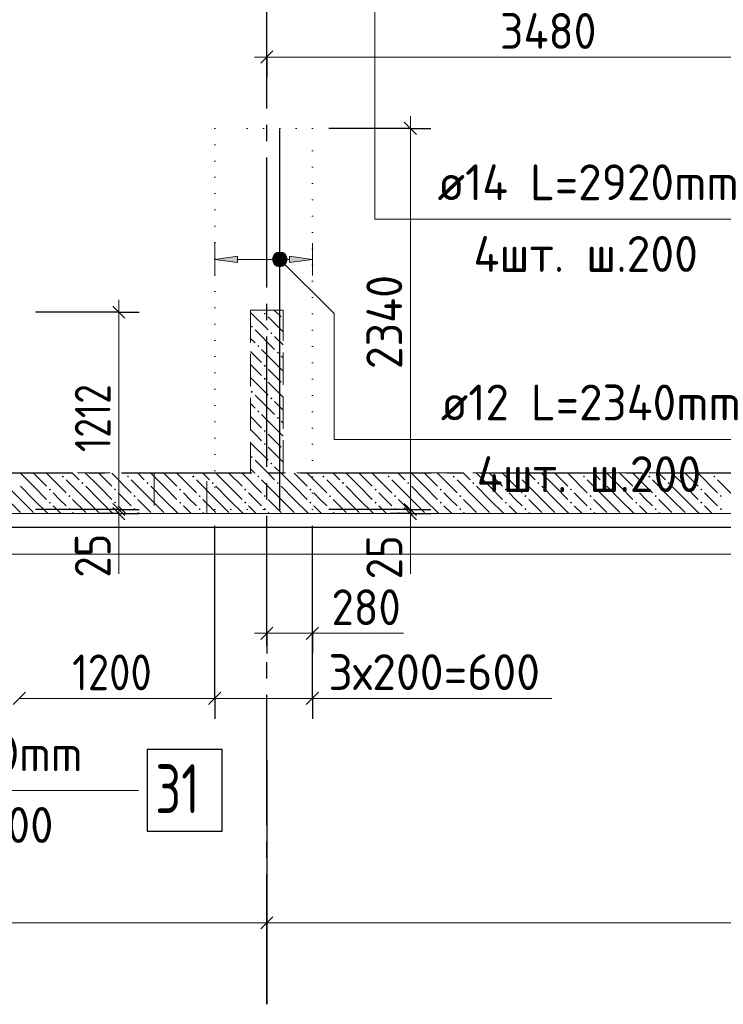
# Model space of a CAD drawing. Header units: millimetres. Extents: x 0 to 59400, y 0 to 42000.
# Tile 18 of 32: x 36175 to 40496, y 16519 to 22564. Entities that reach past the tile are written whole.
import ezdxf

# ---------------------------------------------------------------- set-up
doc = ezdxf.new("R2010")
doc.units = ezdxf.units.MM
for name, pattern in [('______2', [270, 200, -70]), ('______5', [1100, 800, -100, 100, -100]), ('______9', [100, 0, -100])]:
    doc.linetypes.add(name, pattern=pattern)
for name, color, linetype, lineweight in [('Standard', 7, 'Continuous', 25), ('ДОП Верх по У', 7, 'Continuous', 18), ('ЖБ Перекрытие верхний уровень_1', 7, 'Continuous', 18), ('Позиционная метка номер позиции', 7, 'Continuous', 13), ('Размерная линия_ общее', 7, 'Continuous', 13)]:
    doc.layers.add(name, color=color, linetype=linetype, lineweight=lineweight)
doc.layers.add('ЖБ Стена верхний уровень', color=7, linetype='______2', lineweight=13, true_color=0x656565)
doc.layers.add('Оси', color=7, linetype='______5', lineweight=13, true_color=0x656565)
doc.styles.add('ISOCPEUR', font='txt')

msp = doc.modelspace()

# ---------------------------------------------------------------- hatches: boundary and pattern name
at = {"layer": 'ДОП Верх по У', "linetype": 'Continuous', "lineweight": 13, "transparency": 33554687}
msp.add_hatch(color=7, dxfattribs=at).paths.add_polyline_path([(37512.7, 21073), (37372.7, 21093), (37512.7, 21113)], flags=16)
msp.add_hatch(color=7, dxfattribs=at).paths.add_polyline_path([(37832.7, 21073), (37972.7, 21093), (37832.7, 21113)])
at = {"layer": 'ЖБ Стена верхний уровень', "linetype": 'Continuous', "lineweight": 18, "transparency": 33554687}
for points in [[(37674.1, 20759.6), (37680.6, 20766.1), (37687.1, 20759.6), (37680.6, 20753.1)], [(37594.1, 20679.6), (37600.6, 20686.1), (37607.1, 20679.6), (37600.6, 20673.1)], [(37714.1, 20639.6), (37720.6, 20646.1), (37727.1, 20639.6), (37720.6, 20633.1)], [(37634.1, 20559.6), (37640.6, 20566.1), (37647.1, 20559.6), (37640.6, 20553.1)], [(37754.1, 20519.6), (37760.6, 20526.1), (37767.1, 20519.6), (37760.6, 20513.1)], [(37674.1, 20439.6), (37680.6, 20446.1), (37687.1, 20439.6), (37680.6, 20433.1)], [(37674.1, 20359.6), (37680.6, 20366.1), (37687.1, 20359.6), (37680.6, 20353.1)], [(37594.1, 20279.6), (37600.6, 20286.1), (37607.1, 20279.6), (37600.6, 20273.1)], [(37714.1, 20239.6), (37720.6, 20246.1), (37727.1, 20239.6), (37720.6, 20233.1)], [(37634.1, 20159.6), (37640.6, 20166.1), (37647.1, 20159.6), (37640.6, 20153.1)], [(37754.1, 20119.6), (37760.6, 20126.1), (37767.1, 20119.6), (37760.6, 20113.1)], [(37674.1, 20039.6), (37680.6, 20046.1), (37687.1, 20039.6), (37680.6, 20033.1)], [(37674.1, 19959.6), (37680.6, 19966.1), (37687.1, 19959.6), (37680.6, 19953.1)], [(37594.1, 19879.6), (37600.6, 19886.1), (37607.1, 19879.6), (37600.6, 19873.1)], [(37714.1, 19839.6), (37720.6, 19846.1), (37727.1, 19839.6), (37720.6, 19833.1)], [(36434.1, 19759.6), (36440.6, 19766.1), (36447.1, 19759.6), (36440.6, 19753.1)], [(36554.1, 19719.6), (36560.6, 19726.1), (36567.1, 19719.6), (36560.6, 19713.1)], [(36834.1, 19759.6), (36840.6, 19766.1), (36847.1, 19759.6), (36840.6, 19753.1)], [(36954.1, 19719.6), (36960.6, 19726.1), (36967.1, 19719.6), (36960.6, 19713.1)], [(37234.1, 19759.6), (37240.6, 19766.1), (37247.1, 19759.6), (37240.6, 19753.1)], [(37354.1, 19719.6), (37360.6, 19726.1), (37367.1, 19719.6), (37360.6, 19713.1)], [(37634.1, 19759.6), (37640.6, 19766.1), (37647.1, 19759.6), (37640.6, 19753.1)], [(37754.1, 19719.6), (37760.6, 19726.1), (37767.1, 19719.6), (37760.6, 19713.1)], [(38034.1, 19759.6), (38040.6, 19766.1), (38047.1, 19759.6), (38040.6, 19753.1)], [(38154.1, 19719.6), (38160.6, 19726.1), (38167.1, 19719.6), (38160.6, 19713.1)], [(38434.1, 19759.6), (38440.6, 19766.1), (38447.1, 19759.6), (38440.6, 19753.1)], [(38554.1, 19719.6), (38560.6, 19726.1), (38567.1, 19719.6), (38560.6, 19713.1)], [(38834.1, 19759.6), (38840.6, 19766.1), (38847.1, 19759.6), (38840.6, 19753.1)], [(38954.1, 19719.6), (38960.6, 19726.1), (38967.1, 19719.6), (38960.6, 19713.1)], [(39234.1, 19759.6), (39240.6, 19766.1), (39247.1, 19759.6), (39240.6, 19753.1)], [(39354.1, 19719.6), (39360.6, 19726.1), (39367.1, 19719.6), (39360.6, 19713.1)], [(39634.1, 19759.6), (39640.6, 19766.1), (39647.1, 19759.6), (39640.6, 19753.1)], [(39754.1, 19719.6), (39760.6, 19726.1), (39767.1, 19719.6), (39760.6, 19713.1)], [(40034.1, 19759.6), (40040.6, 19766.1), (40047.1, 19759.6), (40040.6, 19753.1)], [(40154.1, 19719.6), (40160.6, 19726.1), (40167.1, 19719.6), (40160.6, 19713.1)], [(40434.1, 19759.6), (40440.6, 19766.1), (40447.1, 19759.6), (40440.6, 19753.1)], [(36354.1, 19679.6), (36360.6, 19686.1), (36367.1, 19679.6), (36360.6, 19673.1)], [(36754.1, 19679.6), (36760.6, 19686.1), (36767.1, 19679.6), (36760.6, 19673.1)], [(37154.1, 19679.6), (37160.6, 19686.1), (37167.1, 19679.6), (37160.6, 19673.1)], [(37554.1, 19679.6), (37560.6, 19686.1), (37567.1, 19679.6), (37560.6, 19673.1)], [(37954.1, 19679.6), (37960.6, 19686.1), (37967.1, 19679.6), (37960.6, 19673.1)], [(38354.1, 19679.6), (38360.6, 19686.1), (38367.1, 19679.6), (38360.6, 19673.1)], [(38754.1, 19679.6), (38760.6, 19686.1), (38767.1, 19679.6), (38760.6, 19673.1)], [(39154.1, 19679.6), (39160.6, 19686.1), (39167.1, 19679.6), (39160.6, 19673.1)], [(39554.1, 19679.6), (39560.6, 19686.1), (39567.1, 19679.6), (39560.6, 19673.1)], [(39954.1, 19679.6), (39960.6, 19686.1), (39967.1, 19679.6), (39960.6, 19673.1)], [(40354.1, 19679.6), (40360.6, 19686.1), (40367.1, 19679.6), (40360.6, 19673.1)], [(36354.1, 19599.6), (36360.6, 19606.1), (36367.1, 19599.6), (36360.6, 19593.1)], [(36474.1, 19639.6), (36480.6, 19646.1), (36487.1, 19639.6), (36480.6, 19633.1)], [(36754.1, 19599.6), (36760.6, 19606.1), (36767.1, 19599.6), (36760.6, 19593.1)], [(36874.1, 19639.6), (36880.6, 19646.1), (36887.1, 19639.6), (36880.6, 19633.1)], [(37154.1, 19599.6), (37160.6, 19606.1), (37167.1, 19599.6), (37160.6, 19593.1)], [(37274.1, 19639.6), (37280.6, 19646.1), (37287.1, 19639.6), (37280.6, 19633.1)], [(37554.1, 19599.6), (37560.6, 19606.1), (37567.1, 19599.6), (37560.6, 19593.1)], [(37674.1, 19639.6), (37680.6, 19646.1), (37687.1, 19639.6), (37680.6, 19633.1)], [(37954.1, 19599.6), (37960.6, 19606.1), (37967.1, 19599.6), (37960.6, 19593.1)], [(38074.1, 19639.6), (38080.6, 19646.1), (38087.1, 19639.6), (38080.6, 19633.1)], [(38354.1, 19599.6), (38360.6, 19606.1), (38367.1, 19599.6), (38360.6, 19593.1)], [(38474.1, 19639.6), (38480.6, 19646.1), (38487.1, 19639.6), (38480.6, 19633.1)], [(38754.1, 19599.6), (38760.6, 19606.1), (38767.1, 19599.6), (38760.6, 19593.1)], [(38874.1, 19639.6), (38880.6, 19646.1), (38887.1, 19639.6), (38880.6, 19633.1)], [(39154.1, 19599.6), (39160.6, 19606.1), (39167.1, 19599.6), (39160.6, 19593.1)], [(39274.1, 19639.6), (39280.6, 19646.1), (39287.1, 19639.6), (39280.6, 19633.1)], [(39554.1, 19599.6), (39560.6, 19606.1), (39567.1, 19599.6), (39560.6, 19593.1)], [(39674.1, 19639.6), (39680.6, 19646.1), (39687.1, 19639.6), (39680.6, 19633.1)], [(39954.1, 19599.6), (39960.6, 19606.1), (39967.1, 19599.6), (39960.6, 19593.1)], [(40074.1, 19639.6), (40080.6, 19646.1), (40087.1, 19639.6), (40080.6, 19633.1)], [(40354.1, 19599.6), (40360.6, 19606.1), (40367.1, 19599.6), (40360.6, 19593.1)], [(40474.1, 19639.6), (40480.6, 19646.1), (40487.1, 19639.6), (40480.6, 19633.1)], [(36474.1, 19559.6), (36480.6, 19566.1), (36487.1, 19559.6), (36480.6, 19553.1)], [(36874.1, 19559.6), (36880.6, 19566.1), (36887.1, 19559.6), (36880.6, 19553.1)], [(37274.1, 19559.6), (37280.6, 19566.1), (37287.1, 19559.6), (37280.6, 19553.1)], [(37674.1, 19559.6), (37680.6, 19566.1), (37687.1, 19559.6), (37680.6, 19553.1)], [(38074.1, 19559.6), (38080.6, 19566.1), (38087.1, 19559.6), (38080.6, 19553.1)], [(38474.1, 19559.6), (38480.6, 19566.1), (38487.1, 19559.6), (38480.6, 19553.1)], [(38874.1, 19559.6), (38880.6, 19566.1), (38887.1, 19559.6), (38880.6, 19553.1)], [(39274.1, 19559.6), (39280.6, 19566.1), (39287.1, 19559.6), (39280.6, 19553.1)], [(39674.1, 19559.6), (39680.6, 19566.1), (39687.1, 19559.6), (39680.6, 19553.1)], [(40074.1, 19559.6), (40080.6, 19566.1), (40087.1, 19559.6), (40080.6, 19553.1)], [(40474.1, 19559.6), (40480.6, 19566.1), (40487.1, 19559.6), (40480.6, 19553.1)]]:
    msp.add_hatch(color=7, dxfattribs=at).paths.add_polyline_path(points, flags=16)
at = {"layer": 'Позиционная метка номер позиции', "linetype": 'Continuous', "lineweight": 13, "transparency": 33554687}
for points in [[(37729.5, 21104.5), (37761.3, 21136.3), (37740.9, 21124.9)], [(37761.3, 21136.3), (37729.5, 21104.5), (37729.5, 21081.6)], [(37761.3, 21136.3), (37729.5, 21081.6), (37784.2, 21136.3)], [(37784.2, 21136.3), (37729.5, 21081.6), (37740.9, 21061.2)], [(37784.2, 21136.3), (37740.9, 21061.2), (37804.6, 21124.9)], [(37804.6, 21124.9), (37740.9, 21061.2), (37761.3, 21049.8)], [(37804.6, 21124.9), (37761.3, 21049.8), (37816, 21104.5)], [(37816, 21104.5), (37761.3, 21049.8), (37784.2, 21049.8)], [(37816, 21104.5), (37784.2, 21049.8), (37816, 21081.6)], [(37816, 21081.6), (37784.2, 21049.8), (37804.6, 21061.2)]]:
    msp.add_hatch(color=7, dxfattribs=at).paths.add_polyline_path(points)

# ---------------------------------------------------------------- linework, layer by layer
at = {"layer": 'Standard', "color": 7, "linetype": '______9', "lineweight": 13, "transparency": 33554687}
for p, q in [((37972.7, 21897), (37372.7, 21897)), ((37372.7, 21897), (37372.7, 19557)), ((37972.7, 19557), (37972.7, 21897)), ((37372.7, 19557), (37972.7, 19557))]:
    msp.add_line(p, q, dxfattribs=at)
at = {"layer": 'Standard', "color": 7, "linetype": 'Continuous', "lineweight": 13, "transparency": 33554687}
for points in [[(59400, 42000), (0, 42000), (0, 19532), (59400, 19532), (59400, 42000)], [(6812.7, 19282), (55405.8, 19282), (55405.8, 38032), (6812.7, 38032), (6812.7, 19282)], [(6812.7, 19532), (55406.2, 19532), (55406.2, 38032), (6812.7, 38032), (6812.7, 19532)]]:
    msp.add_lwpolyline(points, dxfattribs=at)
at = {"layer": 'Standard', "color": 254, "linetype": 'Continuous', "lineweight": 25, "true_color": 0xc4c4ff, "transparency": 33554687}
msp.add_lwpolyline([(7672.7, 19449), (55215.3, 19449), (55215.3, 38101), (7672.7, 38101), (7672.7, 19449)], dxfattribs=at)
at = {"layer": 'ДОП Верх по У', "color": 7, "linetype": 'Continuous', "lineweight": 25, "transparency": 33554687}
msp.add_line((37772.7, 19563), (37772.7, 21891), dxfattribs=at)
at = {"layer": 'ДОП Верх по У', "color": 251, "linetype": 'Continuous', "lineweight": 13, "true_color": 0x494949, "transparency": 33554687}
for p, q in [((37372.7, 21093), (37372.7, 21193)), ((37972.7, 21093), (37972.7, 21193)), ((37372.7, 21093), (37512.7, 21113)), ((37512.7, 21113), (37512.7, 21073)), ((37972.7, 21093), (37832.7, 21113)), ((37832.7, 21113), (37832.7, 21073)), ((37512.7, 21073), (37372.7, 21093)), ((37372.7, 21093), (37372.7, 20993)), ((37372.7, 21093), (37372.7, 21093)), ((37512.7, 21093), (37832.7, 21093)), ((37832.7, 21073), (37972.7, 21093)), ((37972.7, 21093), (37972.7, 20993)), ((37972.7, 21093), (37972.7, 21093))]:
    msp.add_line(p, q, dxfattribs=at)
at = {"layer": 'ДОП Верх по У', "color": 7, "linetype": 'Continuous', "lineweight": 25, "transparency": 33554687}
msp.add_lwpolyline([(36958.6, 17583), (37418.6, 17583), (37418.6, 18083), (36958.6, 18083), (36958.6, 17583)], dxfattribs=at)
at = {"layer": 'ЖБ Перекрытие верхний уровень_1', "color": 7, "linetype": 'Continuous', "lineweight": 18, "transparency": 33554687}
msp.add_line((33492.7, 19532), (47777.7, 19532), dxfattribs=at)
at = {"layer": 'ЖБ Стена верхний уровень', "color": 251, "linetype": '______2', "lineweight": 13, "true_color": 0x656565, "transparency": 33554687}
for p, q in [((37792.7, 20782), (37592.7, 20782)), ((37592.7, 20782), (37592.7, 19782)), ((37792.7, 19782), (37792.7, 20782)), ((37000.2, 19782), (35851.2, 19782)), ((37000.2, 19782), (37000.2, 19532)), ((37325.2, 19782), (37000.2, 19782)), ((37325.2, 19532), (37325.2, 19782)), ((37592.7, 19782), (37325.2, 19782)), ((47527.7, 19782), (37792.7, 19782)), ((35851.2, 19532), (37000.2, 19532)), ((37000.2, 19532), (37325.2, 19532)), ((37325.2, 19532), (47527.7, 19532))]:
    msp.add_line(p, q, dxfattribs=at)
at = {"layer": 'ЖБ Стена верхний уровень', "color": 9, "linetype": 'Continuous', "lineweight": 18, "true_color": 0xc7c7c7, "transparency": 33554687}
for p, q in [((37592.7, 20767.4), (37700.6, 20659.6)), ((37660.6, 20779.6), (37658.1, 20782)), ((37700.6, 20739.6), (37792.7, 20647.4)), ((37738.1, 20782), (37780.6, 20739.6)), ((37620.6, 20659.6), (37740.6, 20539.6)), ((37792.7, 20567.4), (37740.6, 20619.6)), ((37592.7, 20607.4), (37620.6, 20579.6)), ((37592.7, 20527.4), (37660.6, 20459.6)), ((37780.6, 20419.6), (37660.6, 20539.6)), ((37780.6, 20499.6), (37792.7, 20487.4)), ((37620.6, 20419.6), (37592.7, 20447.4)), ((37660.6, 20379.6), (37620.6, 20419.6)), ((37700.6, 20419.6), (37780.6, 20339.6)), ((37780.6, 20419.6), (37792.7, 20407.4)), ((37592.7, 20367.4), (37700.6, 20259.6)), ((37700.6, 20339.6), (37792.7, 20247.4)), ((37620.6, 20259.6), (37740.6, 20139.6)), ((37592.7, 20207.4), (37620.6, 20179.6)), ((37792.7, 20167.4), (37740.6, 20219.6)), ((37780.6, 20019.6), (37660.6, 20139.6)), ((37592.7, 20127.4), (37660.6, 20059.6)), ((37780.6, 20099.6), (37792.7, 20087.4)), ((37620.6, 20019.6), (37592.7, 20047.4)), ((37660.6, 19979.6), (37620.6, 20019.6)), ((37700.6, 20019.6), (37780.6, 19939.6)), ((37780.6, 20019.6), (37792.7, 20007.4)), ((37592.7, 19967.4), (37700.6, 19859.6)), ((37700.6, 19939.6), (37792.7, 19847.4)), ((37620.6, 19859.6), (37698.1, 19782)), ((36260.6, 19699.6), (36178.1, 19782)), ((36260.6, 19779.6), (36340.6, 19699.6)), ((36340.6, 19779.6), (36460.6, 19659.6)), ((36418.1, 19782), (36420.6, 19779.6)), ((36498.1, 19782), (36540.6, 19739.6)), ((36660.6, 19699.6), (36578.1, 19782)), ((36660.6, 19779.6), (36740.6, 19699.6)), ((36740.6, 19779.6), (36860.6, 19659.6)), ((36818.1, 19782), (36820.6, 19779.6)), ((36898.1, 19782), (36940.6, 19739.6)), ((37060.6, 19699.6), (36978.1, 19782)), ((37060.6, 19779.6), (37140.6, 19699.6)), ((37140.6, 19779.6), (37260.6, 19659.6)), ((37218.1, 19782), (37220.6, 19779.6)), ((37298.1, 19782), (37340.6, 19739.6)), ((37460.6, 19699.6), (37378.1, 19782)), ((37460.6, 19779.6), (37540.6, 19699.6)), ((37540.6, 19779.6), (37660.6, 19659.6)), ((37592.7, 19807.4), (37618.1, 19782)), ((37618.1, 19782), (37620.6, 19779.6)), ((37698.1, 19782), (37740.6, 19739.6)), ((37778.1, 19782), (37740.6, 19819.6)), ((37860.6, 19699.6), (37778.1, 19782)), ((37860.6, 19779.6), (37940.6, 19699.6)), ((37940.6, 19779.6), (38060.6, 19659.6)), ((38018.1, 19782), (38020.6, 19779.6)), ((38098.1, 19782), (38140.6, 19739.6)), ((38260.6, 19699.6), (38178.1, 19782)), ((38260.6, 19779.6), (38340.6, 19699.6)), ((38340.6, 19779.6), (38460.6, 19659.6)), ((38418.1, 19782), (38420.6, 19779.6)), ((38498.1, 19782), (38540.6, 19739.6)), ((38660.6, 19699.6), (38578.1, 19782)), ((38660.6, 19779.6), (38740.6, 19699.6)), ((38740.6, 19779.6), (38860.6, 19659.6)), ((38818.1, 19782), (38820.6, 19779.6)), ((38898.1, 19782), (38940.6, 19739.6)), ((39060.6, 19699.6), (38978.1, 19782)), ((39060.6, 19779.6), (39140.6, 19699.6)), ((39140.6, 19779.6), (39260.6, 19659.6)), ((39218.1, 19782), (39220.6, 19779.6)), ((39298.1, 19782), (39340.6, 19739.6)), ((39460.6, 19699.6), (39378.1, 19782)), ((39460.6, 19779.6), (39540.6, 19699.6)), ((39540.6, 19779.6), (39660.6, 19659.6)), ((39618.1, 19782), (39620.6, 19779.6)), ((39698.1, 19782), (39740.6, 19739.6)), ((39860.6, 19699.6), (39778.1, 19782)), ((39860.6, 19779.6), (39940.6, 19699.6)), ((39940.6, 19779.6), (40060.6, 19659.6)), ((40018.1, 19782), (40020.6, 19779.6)), ((40098.1, 19782), (40140.6, 19739.6)), ((40260.6, 19699.6), (40178.1, 19782)), ((40260.6, 19779.6), (40340.6, 19699.6)), ((40340.6, 19779.6), (40460.6, 19659.6)), ((40418.1, 19782), (40420.6, 19779.6)), ((36180.6, 19619.6), (36060.6, 19739.6)), ((36580.6, 19619.6), (36460.6, 19739.6)), ((36980.6, 19619.6), (36860.6, 19739.6)), ((37380.6, 19619.6), (37260.6, 19739.6)), ((37780.6, 19619.6), (37660.6, 19739.6)), ((38180.6, 19619.6), (38060.6, 19739.6)), ((38580.6, 19619.6), (38460.6, 19739.6)), ((38980.6, 19619.6), (38860.6, 19739.6)), ((39380.6, 19619.6), (39260.6, 19739.6)), ((39780.6, 19619.6), (39660.6, 19739.6)), ((40180.6, 19619.6), (40060.6, 19739.6)), ((40580.6, 19619.6), (40460.6, 19739.6)), ((36180.6, 19699.6), (36260.6, 19619.6)), ((36260.6, 19699.6), (36340.6, 19619.6)), ((36420.6, 19619.6), (36380.6, 19659.6)), ((36580.6, 19699.6), (36660.6, 19619.6)), ((36660.6, 19699.6), (36740.6, 19619.6)), ((36820.6, 19619.6), (36780.6, 19659.6)), ((36980.6, 19699.6), (37060.6, 19619.6)), ((37060.6, 19699.6), (37140.6, 19619.6)), ((37220.6, 19619.6), (37180.6, 19659.6)), ((37380.6, 19699.6), (37460.6, 19619.6)), ((37460.6, 19699.6), (37540.6, 19619.6)), ((37620.6, 19619.6), (37580.6, 19659.6)), ((37780.6, 19699.6), (37860.6, 19619.6)), ((37860.6, 19699.6), (37940.6, 19619.6)), ((38020.6, 19619.6), (37980.6, 19659.6)), ((38180.6, 19699.6), (38260.6, 19619.6)), ((38260.6, 19699.6), (38340.6, 19619.6)), ((38420.6, 19619.6), (38380.6, 19659.6)), ((38580.6, 19699.6), (38660.6, 19619.6)), ((38660.6, 19699.6), (38740.6, 19619.6)), ((38820.6, 19619.6), (38780.6, 19659.6)), ((38980.6, 19699.6), (39060.6, 19619.6)), ((39060.6, 19699.6), (39140.6, 19619.6)), ((39220.6, 19619.6), (39180.6, 19659.6)), ((39380.6, 19699.6), (39460.6, 19619.6)), ((39460.6, 19699.6), (39540.6, 19619.6)), ((39620.6, 19619.6), (39580.6, 19659.6)), ((39780.6, 19699.6), (39860.6, 19619.6)), ((39860.6, 19699.6), (39940.6, 19619.6)), ((40020.6, 19619.6), (39980.6, 19659.6)), ((40180.6, 19699.6), (40260.6, 19619.6)), ((40260.6, 19699.6), (40340.6, 19619.6)), ((40420.6, 19619.6), (40380.6, 19659.6)), ((36100.6, 19619.6), (36180.6, 19539.6)), ((36180.6, 19619.6), (36260.6, 19539.6)), ((36260.6, 19619.6), (36348.1, 19532)), ((36460.6, 19579.6), (36420.6, 19619.6)), ((36500.6, 19619.6), (36580.6, 19539.6)), ((36580.6, 19619.6), (36660.6, 19539.6)), ((36660.6, 19619.6), (36748.1, 19532)), ((36860.6, 19579.6), (36820.6, 19619.6)), ((36900.6, 19619.6), (36980.6, 19539.6)), ((36980.6, 19619.6), (37060.6, 19539.6)), ((37060.6, 19619.6), (37148.1, 19532)), ((37260.6, 19579.6), (37220.6, 19619.6)), ((37300.6, 19619.6), (37380.6, 19539.6)), ((37380.6, 19619.6), (37460.6, 19539.6)), ((37460.6, 19619.6), (37548.1, 19532)), ((37660.6, 19579.6), (37620.6, 19619.6)), ((37700.6, 19619.6), (37780.6, 19539.6)), ((37780.6, 19619.6), (37860.6, 19539.6)), ((37860.6, 19619.6), (37948.1, 19532)), ((38060.6, 19579.6), (38020.6, 19619.6)), ((38100.6, 19619.6), (38180.6, 19539.6)), ((38180.6, 19619.6), (38260.6, 19539.6)), ((38260.6, 19619.6), (38348.1, 19532)), ((38460.6, 19579.6), (38420.6, 19619.6)), ((38500.6, 19619.6), (38580.6, 19539.6)), ((38580.6, 19619.6), (38660.6, 19539.6)), ((38660.6, 19619.6), (38748.1, 19532)), ((38860.6, 19579.6), (38820.6, 19619.6)), ((38900.6, 19619.6), (38980.6, 19539.6)), ((38980.6, 19619.6), (39060.6, 19539.6)), ((39060.6, 19619.6), (39148.1, 19532)), ((39260.6, 19579.6), (39220.6, 19619.6)), ((39300.6, 19619.6), (39380.6, 19539.6)), ((39380.6, 19619.6), (39460.6, 19539.6)), ((39460.6, 19619.6), (39548.1, 19532)), ((39660.6, 19579.6), (39620.6, 19619.6)), ((39700.6, 19619.6), (39780.6, 19539.6)), ((39780.6, 19619.6), (39860.6, 19539.6)), ((39860.6, 19619.6), (39948.1, 19532)), ((40060.6, 19579.6), (40020.6, 19619.6)), ((40100.6, 19619.6), (40180.6, 19539.6)), ((40180.6, 19619.6), (40260.6, 19539.6)), ((40260.6, 19619.6), (40348.1, 19532)), ((40460.6, 19579.6), (40420.6, 19619.6)), ((36380.6, 19579.6), (36428.1, 19532)), ((36500.6, 19539.6), (36508.1, 19532)), ((36780.6, 19579.6), (36828.1, 19532)), ((36900.6, 19539.6), (36908.1, 19532)), ((37180.6, 19579.6), (37228.1, 19532)), ((37300.6, 19539.6), (37308.1, 19532)), ((37580.6, 19579.6), (37628.1, 19532)), ((37700.6, 19539.6), (37708.1, 19532)), ((37980.6, 19579.6), (38028.1, 19532)), ((38100.6, 19539.6), (38108.1, 19532)), ((38380.6, 19579.6), (38428.1, 19532)), ((38500.6, 19539.6), (38508.1, 19532)), ((38780.6, 19579.6), (38828.1, 19532)), ((38900.6, 19539.6), (38908.1, 19532)), ((39180.6, 19579.6), (39228.1, 19532)), ((39300.6, 19539.6), (39308.1, 19532)), ((39580.6, 19579.6), (39628.1, 19532)), ((39700.6, 19539.6), (39708.1, 19532)), ((39980.6, 19579.6), (40028.1, 19532)), ((40100.6, 19539.6), (40108.1, 19532)), ((40380.6, 19579.6), (40428.1, 19532))]:
    msp.add_line(p, q, dxfattribs=at)
at = {"layer": 'Оси', "color": 8, "linetype": '______5', "lineweight": -3, "transparency": 33554687}
for p, q in [((37692.7, 16519.3), (37692.7, 29814.6)), ((3800, 19782), (49030, 19782))]:
    msp.add_line(p, q, dxfattribs=at)
at = {"layer": 'Оси', "color": 7, "linetype": 'Continuous', "lineweight": 25, "transparency": 33554687}
msp.add_line((37692.7, 18019.3), (37692.7, 16519.3), dxfattribs=at)
at = {"layer": 'Позиционная метка номер позиции', "color": 7, "linetype": 'Continuous', "lineweight": 13, "transparency": 33554687}
for p, q in [((37740.9, 21124.9), (37740.9, 21124.9)), ((37804.6, 21124.9), (37804.6, 21124.9)), ((37740.9, 21061.2), (37740.9, 21061.2)), ((37804.6, 21061.2), (37804.6, 21061.2))]:
    msp.add_line(p, q, dxfattribs=at)
at = {"layer": 'Позиционная метка номер позиции', "color": 251, "linetype": 'Continuous', "lineweight": 13, "true_color": 0x656565, "transparency": 33554687}
for p, q in [((36783.9, 19532), (36783.9, 19162)), ((38574.2, 19532), (38574.2, 19162)), ((37972.7, 18797.3), (38532.7, 18797.3)), ((37972.7, 18397.3), (39442.7, 18397.3))]:
    msp.add_line(p, q, dxfattribs=at)
at = {"layer": 'Позиционная метка номер позиции', "color": 7, "linetype": 'Continuous', "lineweight": 13, "transparency": 33554687}
for points in [[(38022.7, 23959.8), (38356.1, 23626.5), (38356.1, 21338.9), (40947.1, 21338.9)], [(37772.7, 21093), (38106.1, 20759.7), (38106.1, 19987), (40953.1, 19987)], [(34972.7, 20149), (34639.4, 19815.7), (34639.4, 17833), (36905.4, 17833)]]:
    msp.add_lwpolyline(points, dxfattribs=at)
msp.add_circle((37772.7, 21093), 45, dxfattribs=at)
at = {"layer": 'Размерная линия_ общее', "color": 251, "linetype": 'Continuous', "lineweight": -3, "true_color": 0x656565, "transparency": 33554687}
for p, q in [((37692.7, 22335.2), (37692.7, 22460.2)), ((37692.7, 22335.2), (37692.7, 22210.2)), ((37692.7, 22335.2), (37692.7, 22335.2)), ((38574.2, 21897), (38072.7, 21897)), ((38574.2, 21897), (38449.2, 21897)), ((38574.2, 21897), (38699.2, 21897)), ((36783.9, 20769), (36272.7, 20769)), ((36783.9, 20769), (36658.9, 20769)), ((36783.9, 20769), (36908.9, 20769)), ((36783.9, 19557), (36658.9, 19557)), ((36783.9, 19532), (36658.9, 19532)), ((36783.9, 19557), (36908.9, 19557)), ((36783.9, 19532), (36908.9, 19532)), ((36783.9, 19532), (36783.9, 19532)), ((38574.2, 19557), (38449.2, 19557)), ((38574.2, 19532), (38449.2, 19532)), ((38574.2, 19557), (38699.2, 19557)), ((38574.2, 19532), (38699.2, 19532)), ((38574.2, 19532), (38617.7, 19532)), ((37692.7, 18797.3), (37692.7, 19432)), ((37972.7, 18797.3), (37972.7, 19432)), ((37692.7, 18797.3), (37692.7, 18922.3)), ((37972.7, 18797.3), (37972.7, 18922.3)), ((37692.7, 18797.3), (37692.7, 18672.3)), ((37972.7, 18797.3), (37972.7, 18672.3)), ((37372.7, 18397.3), (37372.7, 18522.3)), ((37972.7, 18397.3), (37972.7, 18522.3)), ((37372.7, 18397.3), (37372.7, 18272.3)), ((37972.7, 18397.3), (37972.7, 18272.3))]:
    msp.add_line(p, q, dxfattribs=at)
at = {"layer": 'Размерная линия_ общее', "color": 251, "linetype": 'Continuous', "lineweight": 25, "true_color": 0x656565, "transparency": 33554687}
for p, q in [((37655.2, 22297.7), (37730.2, 22372.7)), ((38536.7, 21934.5), (38611.7, 21859.5)), ((36746.4, 20806.5), (36821.4, 20731.5)), ((36746.4, 19594.5), (36821.4, 19519.5)), ((38536.7, 19594.5), (38611.7, 19519.5)), ((36746.4, 19569.5), (36821.4, 19494.5)), ((38536.7, 19569.5), (38611.7, 19494.5)), ((37655.2, 18759.8), (37730.2, 18834.8)), ((37935.2, 18759.8), (38010.2, 18834.8)), ((36135.2, 18359.8), (36210.2, 18434.8)), ((37335.2, 18359.8), (37410.2, 18434.8)), ((37935.2, 18359.8), (38010.2, 18434.8))]:
    msp.add_line(p, q, dxfattribs=at)
at = {"layer": 'Размерная линия_ общее', "color": 251, "linetype": 'Continuous', "lineweight": 13, "true_color": 0x656565, "transparency": 33554687}
for p, q in [((37692.7, 22335.2), (37617.7, 22335.2)), ((37692.7, 22335.2), (41172.7, 22335.2)), ((38574.2, 21897), (38574.2, 21972)), ((36783.9, 20769), (36783.9, 20844)), ((36783.9, 19557), (36783.9, 19532)), ((36783.9, 19532), (36783.9, 19457)), ((38574.2, 19557), (38574.2, 19532)), ((38574.2, 19532), (38574.2, 19457)), ((37692.7, 18797.3), (37617.7, 18797.3)), ((37692.7, 18797.3), (37972.7, 18797.3)), ((37972.7, 18797.3), (38047.7, 18797.3)), ((36172.7, 18397.3), (37372.7, 18397.3)), ((37372.7, 18397.3), (37972.7, 18397.3)), ((37972.7, 18397.3), (38047.7, 18397.3))]:
    msp.add_line(p, q, dxfattribs=at)
at = {"layer": 'Размерная линия_ общее', "color": 253, "linetype": 'Continuous', "lineweight": -3, "true_color": 0xa0a0a0, "transparency": 33554687}
for q in [(37692.7, 17144.3), (37692.7, 16894.3), (37692.7, 16719.3)]:
    msp.add_line((37692.7, 17019.3), q, dxfattribs=at)
at = {"layer": 'Размерная линия_ общее', "color": 7, "linetype": 'Continuous', "lineweight": 25, "transparency": 33554687}
msp.add_line((37655.2, 16981.8), (37730.2, 17056.8), dxfattribs=at)
at = {"layer": 'Размерная линия_ общее', "color": 7, "linetype": 'Continuous', "lineweight": 13, "transparency": 33554687}
for p, q in [((30992.7, 17019.3), (37692.7, 17019.3)), ((37692.7, 17019.3), (48506.7, 17019.3))]:
    msp.add_line(p, q, dxfattribs=at)
at = {"layer": 'Размерная линия_ общее', "color": 251, "linetype": 'Continuous', "lineweight": 13, "true_color": 0x656565, "transparency": 33554687}
for points in [[(38574.2, 21897), (38574.2, 20349.6), (38574.2, 20349.6), (38574.2, 19557)], [(36783.9, 20769), (36783.9, 19838.2), (36783.9, 19838.2), (36783.9, 19557)]]:
    msp.add_lwpolyline(points, dxfattribs=at)
at = {"layer": 'Размерная линия_ общее', "color": 251, "linetype": 'Continuous', "lineweight": -3, "true_color": 0x656565, "transparency": 33554687}
for points in [[(36783.9, 19557), (36766.9, 19557), (36766.9, 19557), (36272.7, 19557)], [(38574.2, 19557), (38557.2, 19557), (38557.2, 19557), (38072.7, 19557)], [(37372.7, 18397.3), (37372.7, 18415.7), (37372.7, 18415.7), (37372.7, 19457)], [(37972.7, 18397.3), (37972.7, 18415.8), (37972.7, 18415.8), (37972.7, 19457)]]:
    msp.add_lwpolyline(points, dxfattribs=at)

# ---------------------------------------------------------------- texts
at = {"layer": 'ДОП Верх по У', "color": 7, "linetype": 'Continuous', "lineweight": 13, "transparency": 33554687, "attachment_point": 7, "style": 'ISOCPEUR'}
for s, insert, char_height, width in [('\\W0.96;ø14 L=2920mm ', (38741.1, 21456.2), 220, 2172.611), ('\\W0.97;4шт. ш.200 ', (38961.1, 21016.2), 220, 1734.412), ('\\W0.96;ø12 L=2340mm ', (38761.1, 20104.4), 220, 2172.605), ('\\W0.97;4шт. ш.200 ', (38981.1, 19664.4), 220, 1734.412), ('\\W0.94;ø12 L=1830mm ', (34794.4, 17950.3), 220, 2104.383), ('\\W0.75;31', (37008.6, 17693), 300, 472.289), ('\\W0.95;13шт. ш.200 ', (34937.4, 17510.3), 220, 1819.906)]:
    msp.add_mtext(s, dxfattribs=dict(at, insert=insert, char_height=char_height, width=width))
at = {"layer": 'Размерная линия_ общее', "color": 251, "linetype": 'Continuous', "lineweight": 25, "true_color": 0x656565, "transparency": 33554687, "char_height": 220, "attachment_point": 7, "style": 'ISOCPEUR'}
for s, insert, width in [('\\W0.93;3480', (39124.7, 22385.2), 740.379), ('\\W0.91;280', (38090.2, 18847.3), 561.981), ('\\W0.87;1200', (36497.7, 18447.3), 666.903), ('\\W0.97;3х200=600', (38071.1, 18448.9), 1491.431)]:
    msp.add_mtext(s, dxfattribs=dict(at, insert=insert, width=width))
at = {"layer": 'Размерная линия_ общее', "color": 251, "linetype": 'Continuous', "lineweight": 25, "true_color": 0x656565, "transparency": 33554687, "char_height": 220, "attachment_point": 7, "rotation": 90, "style": 'ISOCPEUR'}
for s, insert, width in [('\\W0.93;2340', (38524.2, 20419), 740.379), ('\\W0.80;1212', (36733.9, 19910), 615.711), ('\\W0.87;25', (36733.9, 19138.5), 403.94), ('\\W0.87;25', (38524.2, 19128.5), 403.924)]:
    msp.add_mtext(s, dxfattribs=dict(at, insert=insert, width=width))

doc.saveas('drawing.dxf')
